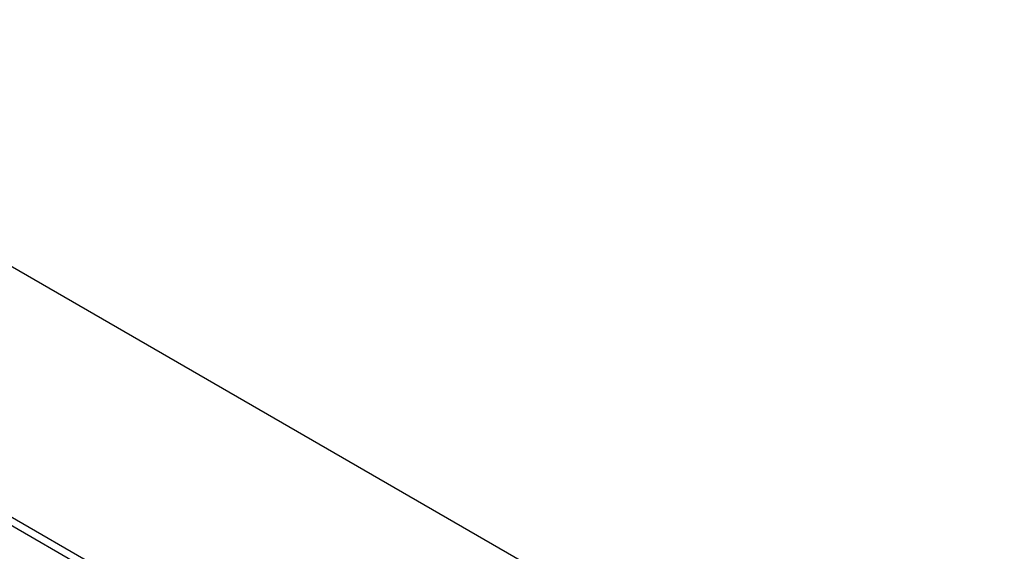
# Model space of a CAD drawing. Header units: millimetres. Extents: x -0.57 to 0.95, y -0.4 to 0.71.
# Tile 147 of 256: x 0.5333 to 0.5857, y -0.1563 to -0.128. Entities that reach past the tile are written whole.
import ezdxf

# ---------------------------------------------------------------- set-up
doc = ezdxf.new("R2010")
doc.units = ezdxf.units.MM
doc.layers.add('FORMAT', color=7, linetype='Continuous')

msp = doc.modelspace()

# ---------------------------------------------------------------- linework, layer by layer
at = {"layer": 'FORMAT', "color": 7, "linetype": 'Continuous', "lineweight": 25}
for p, q in [((0.510097, -0.128), (0.663224, -0.216399)), ((0.647351, -0.220599), (0.507235, -0.139711)), ((0.50707, -0.140045), (0.647186, -0.220933))]:
    msp.add_line(p, q, dxfattribs=at)

doc.saveas('drawing.dxf')
